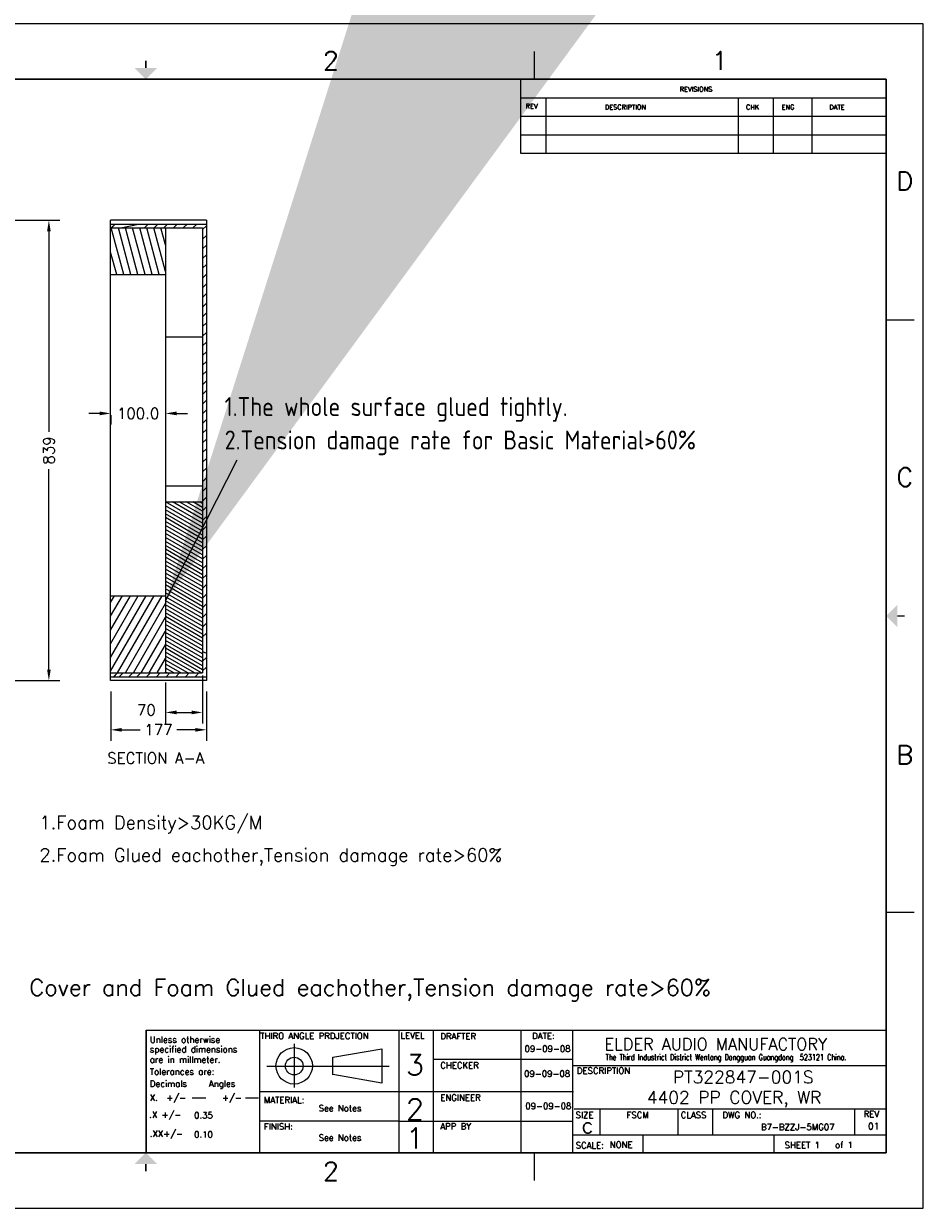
# Model space of a CAD drawing. Extents: x 123.2 to 151.8, y -69.6 to -48.
# Tile 2 of 2: x 135.4 to 151.8, y -69.6 to -48. Entities that reach past the tile are written whole.
import ezdxf
from ezdxf.enums import TextEntityAlignment as Align

# ---------------------------------------------------------------- set-up
doc = ezdxf.new("R2010")
doc.units = 0
doc.header["$LTSCALE"] = 10
doc.header["$MEASUREMENT"] = 0
doc.linetypes.add('CENTER', pattern=[0.6, 0.375, -0.075, 0.075, -0.075])
doc.layers.get('0').update_dxf_attribs({"linetype": 'CONTINUOUS'})
doc.layers.get('Defpoints').update_dxf_attribs({"linetype": 'CONTINUOUS'})
for name, color, linetype in [('6文本', 5, 'CONTINUOUS'), ('TEXT', 202, 'CONTINUOUS'), ('Title Block', 7, 'CONTINUOUS')]:
    doc.layers.add(name, color=color, linetype=linetype)
doc.styles.add('Roman', font='romans.shx', dxfattribs={"bigfont": 'hztxt.shx'})
doc.styles.get("Standard").update_dxf_attribs({"font": 'romans.shx'})
doc.styles.add('工程字', font='gbenor.shx', dxfattribs={"bigfont": 'gbcbig.shx'})
doc.dimstyles.new('DIM1', dxfattribs={"dimscale": 3, "dimtxt": 3, "dimasz": 2.5, "dimexe": 2, "dimexo": 0.1, "dimgap": 1, "dimtad": 0, "dimdec": 1, "dimzin": 0, "dimdsep": 46, "dimtxsty": 'Standard', "dimcen": 0.09, "dimclrd": 5, "dimclre": 88, "dimclrt": 7, "dimadec": 0, "dimazin": 0, "dimtfac": 1, "dimtdec": 1, "dimtofl": 0, "dimtmove": 1, "dimatfit": 3, "dimfxl": 0, "dimtolj": 1, "dimtzin": 0, "dimarcsym": 0})
doc.dimstyles.get("Standard").update_dxf_attribs({"dimtxt": 0.2, "dimasz": 0.2, "dimexe": 0.2, "dimexo": 0.2, "dimgap": 0.09, "dimtad": 0, "dimdec": 1, "dimlfac": 100, "dimzin": 0, "dimdsep": 46, "dimtxsty": 'Standard', "dimcen": 0, "dimclrd": 5, "dimclre": 98, "dimclrt": 7, "dimazin": 0, "dimtfac": 1, "dimtdec": 1, "dimtofl": 0, "dimtmove": 1, "dimatfit": 3, "dimfxl": 0, "dimtolj": 1, "dimtzin": 0, "dimarcsym": 0})

# ---------------------------------------------------------------- blocks, each defined once
blk = doc.blocks.new('*D23')
at = {"color": 98, "lineweight": -2, "ltscale": 10}
for p, q in [((134.388, -51.618), (136.096, -51.618)), ((134.388, -60.01), (136.096, -60.01))]:
    blk.add_line(p, q, dxfattribs=at)
at = {"color": 5, "lineweight": -2, "ltscale": 10}
for p, q in [((135.896, -51.818), (135.896, -55.472)), ((135.896, -59.81), (135.896, -56.156))]:
    blk.add_line(p, q, dxfattribs=at)
at = {"color": 5, "ltscale": 10}
for points in [[(135.863, -51.818), (135.929, -51.818), (135.896, -51.618)], [(135.863, -59.81), (135.929, -59.81), (135.896, -60.01)]]:
    blk.add_solid(points, dxfattribs=at)
at = {"layer": 'Defpoints', "color": 0, "ltscale": 10}
for p in [(134.188, -51.618), (135.896, -51.618), (134.188, -60.01)]:
    blk.add_point(p, dxfattribs=at)
at = {"color": 7, "ltscale": 10, "insert": (135.896, -55.814), "char_height": 0.2, "attachment_point": 5, "rotation": 90}
blk.add_mtext('\\A1;839', dxfattribs=at)
blk = doc.blocks.new('*D25')
at = {"color": 98, "lineweight": -2, "ltscale": 10}
for p, q in [((137.022, -60.21), (137.022, -61.106)), ((138.767, -60.21), (138.767, -61.106))]:
    blk.add_line(p, q, dxfattribs=at)
at = {"color": 5, "lineweight": -2, "ltscale": 10}
for p, q in [((137.222, -60.906), (137.561, -60.906)), ((138.567, -60.906), (138.227, -60.906))]:
    blk.add_line(p, q, dxfattribs=at)
at = {"color": 5, "ltscale": 10}
for points in [[(137.222, -60.873), (137.222, -60.94), (137.022, -60.906)], [(138.567, -60.873), (138.567, -60.94), (138.767, -60.906)]]:
    blk.add_solid(points, dxfattribs=at)
at = {"layer": 'Defpoints', "color": 0, "ltscale": 10}
for p in [(137.022, -60.01), (138.767, -60.01), (137.022, -60.906)]:
    blk.add_point(p, dxfattribs=at)
at = {"color": 7, "ltscale": 10, "insert": (137.894, -60.906), "char_height": 0.2, "attachment_point": 5}
blk.add_mtext('\\A1;177', dxfattribs=at)
blk = doc.blocks.new('*D26')
at = {"color": 98, "lineweight": -2, "ltscale": 10}
for p, q in [((138.697, -59.917), (138.697, -60.789)), ((138.022, -60.041), (138.022, -60.789))]:
    blk.add_line(p, q, dxfattribs=at)
at = {"color": 5, "lineweight": -2, "ltscale": 10}
blk.add_line((138.222, -60.589), (138.497, -60.589), dxfattribs=at)
at = {"color": 5, "ltscale": 10}
for points in [[(138.222, -60.556), (138.222, -60.623), (138.022, -60.589)], [(138.497, -60.556), (138.497, -60.623), (138.697, -60.589)]]:
    blk.add_solid(points, dxfattribs=at)
at = {"layer": 'Defpoints', "color": 0, "ltscale": 10}
for p in [(138.697, -59.717), (138.022, -59.841), (138.697, -60.589)]:
    blk.add_point(p, dxfattribs=at)
at = {"color": 7, "ltscale": 10, "insert": (137.673, -60.545), "char_height": 0.2, "attachment_point": 5}
blk.add_mtext('\\A1;70', dxfattribs=at)
blk = doc.blocks.new('*D33')
at = {"color": 5, "lineweight": -2, "ltscale": 10}
for p, q in [((136.822, -55.139), (136.622, -55.139)), ((138.222, -55.139), (138.422, -55.139))]:
    blk.add_line(p, q, dxfattribs=at)
at = {"color": 98, "lineweight": -2, "ltscale": 10}
for p, q in [((137.022, -55.173), (137.022, -55.339)), ((138.022, -55.173), (138.022, -55.339))]:
    blk.add_line(p, q, dxfattribs=at)
at = {"color": 5, "ltscale": 10}
for points in [[(136.822, -55.105), (136.822, -55.172), (137.022, -55.139)], [(138.222, -55.105), (138.222, -55.172), (138.022, -55.139)]]:
    blk.add_solid(points, dxfattribs=at)
at = {"layer": 'Defpoints', "color": 0, "ltscale": 10}
for p in [(137.022, -54.973), (138.022, -54.973), (138.022, -55.139)]:
    blk.add_point(p, dxfattribs=at)
at = {"color": 7, "ltscale": 10, "insert": (137.522, -55.139), "char_height": 0.2, "attachment_point": 5}
blk.add_mtext('\\A1;100.0', dxfattribs=at)

msp = doc.modelspace()

# ---------------------------------------------------------------- hatches: boundary and pattern name
h = msp.add_hatch()
h.set_pattern_fill('ANSI31', color=2, angle=60, style=0)
h.set_pattern_definition([(105, (96.50917, -28.50637), (-0.12074073, -0.03235238), [])])
h.paths.add_polyline_path([(138.0215, -51.758), (137.0215, -51.758), (137.0215, -52.608), (138.0215, -52.608)])
h = msp.add_hatch()
h.set_pattern_fill('ANSI31', color=2, angle=15, style=0)
h.set_pattern_definition([(60, (96.50917, -28.50637), (-0.10825318, 0.0625), [])])
h.paths.add_polyline_path([(138.0215, -58.465), (137.0215, -58.465), (137.0215, -59.87), (138.0215, -59.87)])

# ---------------------------------------------------------------- linework, layer by layer
for p, q in [((137.0215, -60.01), (137.0215, -51.618)), ((138.7665, -51.618), (137.0215, -51.618)), ((137.0215, -51.688), (138.7665, -51.688)), ((137.0215, -51.758), (138.6965, -51.758)), ((138.0215, -51.758), (138.0215, -59.87)), ((138.6965, -51.758), (138.6965, -59.87)), ((138.6965, -51.758), (138.6965, -59.87)), ((138.7665, -51.618), (138.7665, -60.01)), ((137.0215, -52.608), (138.0215, -52.608)), ((138.0215, -53.7414), (138.6965, -53.7414)), ((138.0215, -56.4578), (138.6965, -56.4578)), ((138.0215, -56.7505), (138.6965, -56.7505)), ((137.0215, -58.465), (138.0215, -58.465)), ((137.0215, -59.87), (138.6965, -59.87)), ((137.0215, -59.94), (138.7665, -59.94)), ((138.7665, -60.01), (137.0215, -60.01)), ((137.6687, -66.3798), (151.1581, -66.3798)), ((139.7325, -66.3798), (139.7325, -68.616)), ((142.2714, -66.3798), (142.2714, -68.6017)), ((142.9025, -66.3941), (142.9025, -68.616)), ((144.4947, -66.3941), (144.4947, -68.616)), ((145.4415, -66.3941), (145.4415, -68.616)), ((142.9169, -66.9102), (145.4415, -66.9102)), ((145.4558, -67.0249), (151.1581, -67.0249)), ((139.7325, -67.4979), (145.4558, -67.4979)), ((145.4702, -67.8133), (151.1581, -67.8133)), ((145.9402, -67.8131), (145.9402, -68.2828)), ((147.3566, -67.8254), (147.3566, -68.2828)), ((147.9937, -67.8193), (147.9937, -68.2828)), ((150.5767, -67.8193), (150.5767, -68.289)), ((139.7325, -68.0361), (142.2714, -68.0361)), ((142.2714, -68.0426), (145.4271, -68.0426)), ((145.4558, -68.2863), (151.1581, -68.2863)), ((146.7195, -68.2828), (146.7195, -68.6104))]:
    msp.add_line(p, q)
at = {"color": 2}
for p, q in [((137.0325, -51.758), (137.1025, -51.688)), ((137.0358, -51.758), (137.1058, -51.688)), ((137.2093, -51.758), (137.5293, -51.688)), ((137.6361, -51.758), (137.7061, -51.688)), ((137.8129, -51.758), (137.8829, -51.688)), ((137.9896, -51.758), (138.0596, -51.688)), ((138.1664, -51.758), (138.2364, -51.688)), ((138.3432, -51.758), (138.4132, -51.688)), ((138.52, -51.758), (138.59, -51.688)), ((138.6965, -51.7868), (138.7665, -51.7168)), ((138.6965, -51.9635), (138.7665, -51.8935)), ((138.6965, -52.1403), (138.7665, -52.0703)), ((138.6965, -52.3171), (138.7665, -52.2471)), ((138.6965, -52.4939), (138.7665, -52.4239)), ((138.6965, -52.6706), (138.7665, -52.6006)), ((138.6965, -52.8474), (138.7665, -52.7774)), ((138.6965, -53.0242), (138.7665, -52.9542)), ((138.6965, -53.201), (138.7665, -53.131)), ((138.6965, -53.3777), (138.7665, -53.3077)), ((138.6965, -53.5545), (138.7665, -53.4845)), ((138.6965, -53.7313), (138.7665, -53.6613)), ((138.6965, -53.9081), (138.7665, -53.8381)), ((138.6965, -54.0849), (138.7665, -54.0149)), ((138.6965, -54.2616), (138.7665, -54.1916)), ((138.6965, -54.4384), (138.7665, -54.3684)), ((138.6965, -54.6152), (138.7665, -54.5452)), ((138.6965, -54.792), (138.7665, -54.722)), ((138.6965, -54.9687), (138.7665, -54.8987)), ((138.6965, -55.1455), (138.7665, -55.0755)), ((138.6965, -55.3223), (138.7665, -55.2523)), ((138.6965, -55.4991), (138.7665, -55.4291)), ((138.6965, -55.6758), (138.7665, -55.6058)), ((138.6965, -55.8526), (138.7665, -55.7826)), ((138.6965, -56.0294), (138.7665, -55.9594)), ((138.6965, -56.2062), (138.7665, -56.1362)), ((138.6965, -56.3829), (138.7665, -56.3129)), ((138.6965, -56.5597), (138.7665, -56.4897)), ((138.6965, -57.1399), (138.0221, -56.7505)), ((138.6965, -57.0677), (138.1471, -56.7505)), ((138.6965, -56.9955), (138.2721, -56.7505)), ((138.6965, -56.9234), (138.3971, -56.7505)), ((138.6965, -56.8512), (138.5221, -56.7505)), ((138.6965, -56.779), (138.6471, -56.7505)), ((138.6965, -56.7365), (138.7665, -56.6665)), ((138.6965, -57.212), (138.0215, -56.8223)), ((138.6965, -57.2842), (138.0215, -56.8945)), ((138.6965, -57.3564), (138.0215, -56.9667)), ((138.6965, -56.9133), (138.7665, -56.8433)), ((138.6965, -57.4285), (138.0215, -57.0388)), ((138.6965, -57.5007), (138.0215, -57.111)), ((138.6965, -57.5729), (138.0215, -57.1832)), ((138.6965, -57.0901), (138.7665, -57.0201)), ((138.6965, -57.2668), (138.7665, -57.1968)), ((138.6965, -57.645), (138.0215, -57.2553)), ((138.6965, -57.7172), (138.0215, -57.3275)), ((138.6965, -57.7894), (138.0215, -57.3997)), ((138.6965, -57.4436), (138.7665, -57.3736)), ((138.6965, -57.8615), (138.0215, -57.4718)), ((138.6965, -57.9337), (138.0215, -57.544)), ((138.6965, -58.0059), (138.0215, -57.6162)), ((138.6965, -57.6204), (138.7665, -57.5504)), ((138.6965, -58.0781), (138.0215, -57.6883)), ((138.6965, -58.1502), (138.0215, -57.7605)), ((138.6965, -58.2224), (138.0215, -57.8327)), ((138.6965, -57.7972), (138.7665, -57.7272)), ((138.6965, -58.2946), (138.0215, -57.9049)), ((138.6965, -58.3667), (138.0215, -57.977)), ((138.6965, -58.4389), (138.0215, -58.0492)), ((138.6965, -57.9739), (138.7665, -57.9039)), ((138.6965, -58.1507), (138.7665, -58.0807)), ((138.6965, -58.5111), (138.0215, -58.1214)), ((138.6965, -58.5832), (138.0215, -58.1935)), ((138.6965, -58.6554), (138.0215, -58.2657)), ((138.6965, -58.3275), (138.7665, -58.2575)), ((138.6965, -58.7276), (138.0215, -58.3379)), ((138.6965, -58.7997), (138.0215, -58.41)), ((138.6965, -58.8719), (138.0215, -58.4822)), ((138.6965, -58.5043), (138.7665, -58.4343)), ((138.6965, -58.9441), (138.0215, -58.5544)), ((138.6965, -59.0163), (138.0215, -58.6265)), ((138.6965, -59.0884), (138.0215, -58.6987)), ((138.6965, -58.681), (138.7665, -58.611)), ((138.6965, -59.1606), (138.0215, -58.7709)), ((138.6965, -59.2328), (138.0215, -58.843)), ((138.6965, -59.3049), (138.0215, -58.9152)), ((138.6965, -58.8578), (138.7665, -58.7878)), ((138.6965, -59.3771), (138.0215, -58.9874)), ((138.6965, -59.4493), (138.0215, -59.0596)), ((138.6965, -59.5214), (138.0215, -59.1317)), ((138.6965, -59.0346), (138.7665, -58.9646)), ((138.6965, -59.2114), (138.7665, -59.1414)), ((138.6965, -59.5936), (138.0215, -59.2039)), ((138.6965, -59.6658), (138.0215, -59.2761)), ((138.6965, -59.7379), (138.0215, -59.3482)), ((138.6965, -59.8101), (138.0215, -59.4204)), ((138.6752, -59.87), (138.0215, -59.4926)), ((138.5502, -59.87), (138.0215, -59.5647)), ((138.6965, -59.4802), (138.7665, -59.5102)), ((138.6965, -59.6569), (138.7665, -59.5869)), ((138.4252, -59.87), (138.0215, -59.6369)), ((138.3002, -59.87), (138.0215, -59.7091)), ((138.1752, -59.87), (138.0215, -59.7812)), ((138.6965, -59.8337), (138.7665, -59.7637)), ((137.0743, -59.94), (137.1443, -59.87)), ((137.0775, -59.94), (137.1475, -59.87)), ((137.1769, -59.94), (137.2469, -59.87)), ((137.3537, -59.94), (137.4237, -59.87)), ((137.501, -59.94), (137.571, -59.87)), ((137.6778, -59.94), (137.7478, -59.87)), ((137.8546, -59.94), (137.9246, -59.87)), ((138.0502, -59.87), (138.0215, -59.8534)), ((138.0314, -59.94), (138.1014, -59.87)), ((138.2082, -59.94), (138.2782, -59.87)), ((138.3849, -59.94), (138.4549, -59.87)), ((138.5617, -59.94), (138.6317, -59.87))]:
    msp.add_line(p, q, dxfattribs=at)
at = {"lineweight": 30}
msp.add_line((137.6687, -66.3798), (137.6687, -68.616), dxfattribs=at)
at = {"linetype": 'CENTER'}
for p, q in [((140.367, -66.6319), (140.367, -67.4288)), ((139.8674, -67.035), (142.0983, -67.035))]:
    msp.add_line(p, q, dxfattribs=at)
at = {"linetype": 'Continuous'}
for p, q in [((141.0682, -66.8707), (141.9618, -66.7187)), ((141.9618, -66.7187), (141.9618, -67.3451)), ((141.0682, -67.1932), (141.0682, -66.8707)), ((141.9618, -67.3451), (141.0682, -67.1901))]:
    msp.add_line(p, q, dxfattribs=at)
for centre, radius in [((140.367, -67.0319), 0.332), ((140.367, -67.035), 0.1613)]:
    msp.add_circle(centre, radius, dxfattribs=at)
at = {"layer": 'Title Block'}
for p, q in [((151.8329, -48.0347), (123.4914, -48.0347)), ((151.8329, -69.6282), (151.8329, -48.0347)), ((144.7475, -49.0469), (144.7475, -48.5408)), ((144.4908, -49.0469), (144.4908, -50.3965)), ((144.4908, -49.3843), (151.1581, -49.3843)), ((144.9578, -50.3965), (144.9578, -49.3843)), ((148.464, -50.3965), (148.464, -49.3843)), ((149.1024, -50.3965), (149.1024, -49.3843)), ((149.8085, -50.3965), (149.8085, -49.3843)), ((144.4908, -49.7217), (151.1581, -49.7217)), ((144.4908, -50.0591), (151.1581, -50.0591)), ((144.4908, -50.3965), (151.1581, -50.3965)), ((151.1581, -53.4331), (151.6642, -53.4331)), ((151.1581, -64.2298), (151.6642, -64.2298)), ((138.5048, -67.6165), (138.7542, -67.6165)), ((139.4773, -67.6165), (139.7142, -67.6165)), ((149.1146, -68.616), (149.1146, -68.2863)), ((144.7475, -69.1221), (144.7475, -68.616)), ((123.4914, -69.6282), (151.8329, -69.6282))]:
    msp.add_line(p, q, dxfattribs=at)
at = {"layer": 'Title Block', "lineweight": 30}
for p, q in [((151.1581, -49.0469), (124.1662, -49.0469)), ((151.1581, -68.616), (151.1581, -49.0469)), ((124.1662, -68.616), (151.1581, -68.616))]:
    msp.add_line(p, q, dxfattribs=at)
at = {"layer": 'Title Block', "const_width": 0.027}
for points in [[(137.6622, -48.7095), (137.6622, -48.8444)], [(151.4955, -58.8315), (151.3605, -58.8315)], [(137.6622, -68.9534), (137.6622, -68.8185)]]:
    msp.add_lwpolyline(points, dxfattribs=at)
at = {"layer": 'Title Block'}
for points in [[(137.4597, -48.8444), (137.8646, -48.8444), (137.6622, -49.0469)], [(151.3605, -59.0339), (151.3605, -58.629), (151.1581, -58.8315)], [(137.4597, -68.8185), (137.8646, -68.8185), (137.6622, -68.616)]]:
    msp.add_solid(points, dxfattribs=at)

# ---------------------------------------------------------------- texts
for s, height, p in [('Unless otherwise', 0.113766, (137.7356, -66.6113)), ('THIRO ANGLE PRDJECTION', 0.113766, (139.7487, -66.5419)), ('LEVEL', 0.11377, (142.3037, -66.535)), ('DRAFTER', 0.11377, (143.0294, -66.548)), ('DATE:', 0.11377, (144.704, -66.5411)), ('specified dimensions', 0.113766, (137.7356, -66.7872)), ('09-09-08', 0.11377, (144.5658, -66.7769)), ('ELDER AUDIO MANUFACTORY', 0.214991, (146.0247, -66.7435)), ('are in millmeter.', 0.113766, (137.7356, -66.9741)), ('3', 0.3792, (142.4058, -67.2037)), ('Tolerances are:', 0.113766, (137.7356, -67.1941)), ('CHECKER', 0.11377, (143.0294, -67.0787)), ('09-09-08', 0.11377, (144.557, -67.2303)), ('DESCRIPTION', 0.113766, (145.5191, -67.1767)), ('Decimals    Angles', 0.113766, (137.7356, -67.4141)), ('X.  +/-', 0.11377, (137.7356, -67.6672)), ('+/-', 0.11377, (139.0517, -67.6672)), ('ENGINEER', 0.11377, (143.0294, -67.6694)), ('MATERIAL:', 0.11377, (139.8146, -67.7114)), ('See Notes', 0.11377, (140.8127, -67.8599)), ('2', 0.3792, (142.4058, -68.0129)), ('09-09-08', 0.11377, (144.5792, -67.8189)), ('.X +/-', 0.11377, (137.7246, -67.9785)), ('0.35', 0.11377, (138.5422, -67.9904)), ('SIZE', 0.11377, (145.4959, -67.9841)), ('FSCM', 0.11377, (146.4236, -67.9841)), ('CLASS', 0.11377, (147.4126, -67.9841)), ('DWG NO.:', 0.11377, (148.1727, -67.9852)), ('REV', 0.11377, (150.7449, -67.9645)), ('.XX+/-', 0.11377, (137.7356, -68.3229)), ('0.10', 0.11377, (138.5422, -68.3394)), ('FINISH:', 0.11377, (139.8146, -68.194)), ('1', 0.3792, (142.4058, -68.5383)), ('APP BY', 0.11377, (143.0294, -68.1915)), ('c', 0.2844, (145.6015, -68.2576)), ('B7-BZZJ-5MG07  ', 0.113766, (148.874, -68.2035)), ('See Notes', 0.11377, (140.8127, -68.3981)), ('SCALE:', 0.11377, (145.4981, -68.5372)), ('NONE', 0.11377, (146.1192, -68.5265)), ('SHEET 1', 0.11377, (149.3052, -68.5332)), ('of 1', 0.11377, (150.2252, -68.5287))]:
    msp.add_text(s, height=height).set_placement(p)
at = {"width": 0.65}
msp.add_text('The Third Industrict District Wentang Dongguan Guangdong  523121 China.', height=0.107495, dxfattribs=at).set_placement((146.0434, -66.929))
at = {"insert": (136.9599, -61.3216), "char_height": 0.2, "width": 3.6079, "attachment_point": 1}
msp.add_mtext('SECTION A-A', dxfattribs=at)
at = {"color": 0, "attachment_point": 1}
for s, insert, char_height, width in [('1.Foam Density>30KG/M', (135.7218, -62.4754), 0.24, 9.965505), ('2.Foam Glued eachother,Tension damage rate>60%', (135.7218, -63.068), 0.24, 9.965505), ('Cover and Foam Glued eachother,Tension damage rate>60%', (135.5408, -65.4538), 0.3, 14.88033)]:
    msp.add_mtext(s, dxfattribs=dict(at, insert=insert, char_height=char_height, width=width))
at = {"char_height": 0.227532, "attachment_point": 1}
for s, insert in [('PT322847-001S', (147.2685, -67.1217)), (' 4402 PP COVER, WR ', (146.6389, -67.4927))]:
    msp.add_mtext(s, dxfattribs=dict(at, insert=insert))
at = {"layer": '6文本', "color": 0, "linetype": 'Continuous', "oblique": 0.00002}
msp.add_text('01', height=0.12073, dxfattribs=at).set_placement((150.8243, -68.1931))
at = {"layer": 'TEXT', "color": 7, "style": '工程字'}
for s, p in [('1.The whole surface glued tightly.', (139.0992, -55.1867)), ('2.Tension damage rate for Basic Material>60%', (139.0992, -55.7957))]:
    msp.add_text(s, height=0.3456, dxfattribs=at).set_placement(p)
at = {"layer": 'Title Block', "style": 'Roman'}
for s, p in [('2', (141.0361, -48.7095)), ('1', (148.1215, -48.7095)), ('D', (151.4955, -50.9026)), ('C', (151.4955, -56.301)), ('B', (151.4955, -61.3619)), ('2', (141.0361, -68.9534))]:
    msp.add_text(s, height=0.3374, dxfattribs=at).set_placement(p, align=Align.MIDDLE_CENTER)
for s, height, p in [('REVISIONS', 0.08772, (147.393, -49.2729)), ('REV', 0.08772, (144.5843, -49.5809)), ('DESCRIPTION', 0.087724, (146.0298, -49.5998)), ('CHK', 0.08772, (148.6004, -49.5998)), ('ENG', 0.08772, (149.252, -49.5998)), ('DATE', 0.08772, (150.1207, -49.5998))]:
    msp.add_text(s, height=height, dxfattribs=at).set_placement(p)

# ---------------------------------------------------------------- dimensions: what is measured, and where the dimension line sits
at = {"color": 2}
for base, p1, p2, angle, text, picture, middle in [((135.8961, -51.618), (134.1881, -60.01), (134.1881, -51.618), 90, '839', '*D23', (135.8961, -55.814)), ((137.0215, -60.9063), (138.7665, -60.01), (137.0215, -60.01), 180, '177', '*D25', (137.894, -60.9063))]:
    dim = msp.add_linear_dim(base=base, p1=p1, p2=p2, angle=angle, text=text, dimstyle='Standard', dxfattribs=at)
    dim.commit()
    dim.dimension.update_dxf_attribs({"geometry": picture, "text_midpoint": middle})
dim = msp.add_linear_dim(base=(138.0215, -55.1386), p1=(137.0215, -54.9734), p2=(138.0215, -54.9734), dimstyle='Standard', dxfattribs=at)
dim.commit()
dim.dimension.update_dxf_attribs({"geometry": '*D33', "text_midpoint": (137.5215, -55.1386)})
dim = msp.add_linear_dim(base=(138.6965, -60.5895), p1=(138.0215, -59.8407), p2=(138.6965, -59.7165), text='70', dimstyle='Standard')
dim.commit()
dim.dimension.update_dxf_attribs({"geometry": '*D26', "text_midpoint": (137.6728, -60.545), "dimtype": 160})

# ---------------------------------------------------------------- leaders
at = {"layer": 'TEXT', "color": 3}
msp.add_leader([(138.0215, -58.5544), (139.3289, -55.9836)], dimstyle='DIM1', override={"dimtxt": 12, "dimasz": 10, "dimexe": 0.5, "dimexo": 0.5, "dimdle": 0.5, "dimlwd": 13, "dimlwe": 13}, dxfattribs=at)

doc.saveas('drawing.dxf')
